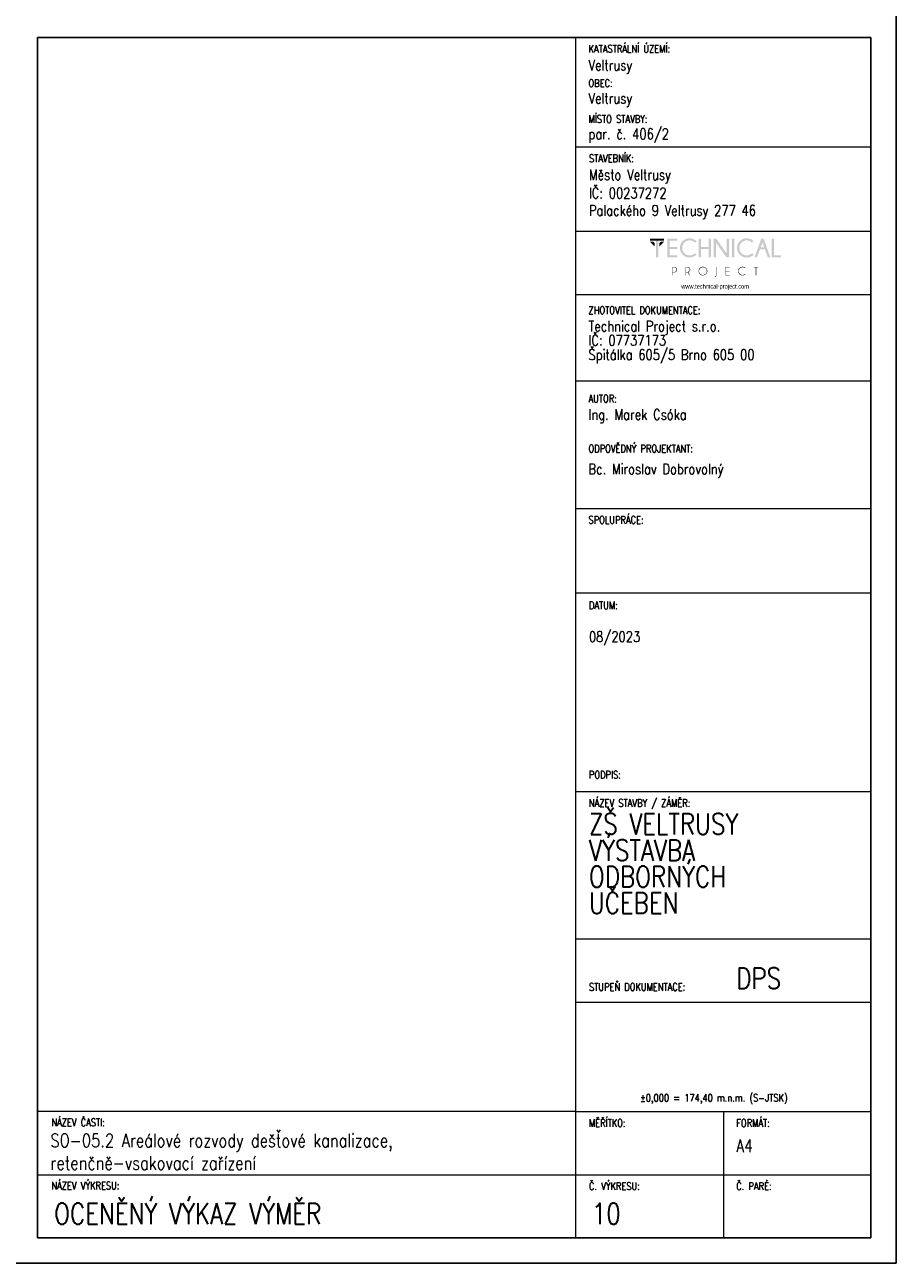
# Model space of a CAD drawing. Header units: millimetres. Extents: x -744 to 2301, y 2052 to 2943.
# Tile 27 of 31: x 2094 to 2301, y 2349 to 2643. Entities that reach past the tile are written whole.
import ezdxf

# ---------------------------------------------------------------- set-up
doc = ezdxf.new("R2010")
doc.units = ezdxf.units.MM
doc.header["$MEASUREMENT"] = 0
doc.layers.add('NETISK', color=7, linetype='Continuous', plot=False)
doc.layers.add('TP_01_Rozpiska', color=7, linetype='Continuous', lineweight=5)
doc.layers.add('Znojmoprojekt - Popisy.Znojmoprojekt', color=7, linetype='Continuous')
doc.styles.add('GENERATED_STYLE_4', font='arial.ttf')
doc.styles.add('ROMANS', font='romans.shx', dxfattribs={"width": 0.8})

# ---------------------------------------------------------------- blocks, each defined once
blk = doc.blocks.new('*U24')
for p, q in [((0, 0), (0, 297)), ((-6, 291), (-204, 291)), ((-204, 291), (-204, 6)), ((-6, 6), (-6, 291)), ((-204, 6), (-6, 6)), ((-210, 0), (0, 0))]:
    blk.add_line(p, q)
blk = doc.blocks.new('A$C01D51CA2')
at = {"layer": 'TP_01_Rozpiska'}
for points in [[(-45.09, 17.59), (-45.09, 16.91), (-40.45, 16.91), (-40.45, 17.59)], [(-45.09, 16.5), (-43.58, 14.97), (-43.58, 16.09), (-43.97, 16.5)], [(-43.15, 17.03), (-43.15, 11.39), (-42.38, 11.39), (-42.38, 17.03)], [(-40.45, 16.5), (-41.97, 14.97), (-41.97, 16.09), (-41.57, 16.5)], [(-36.03, 17.59), (-36.03, 16.91), (-38.63, 16.91), (-38.63, 14.83), (-36.03, 14.83), (-36.03, 14.15), (-38.63, 14.15), (-38.63, 12.08), (-36.03, 12.08), (-36.03, 11.39), (-39.4, 11.39), (-39.4, 17.59)], [(-28.26, 14.15), (-28.26, 11.39), (-29.05, 11.39), (-29.05, 17.59), (-28.26, 17.59), (-28.26, 14.83), (-25.73, 14.83), (-25.73, 17.59), (-24.94, 17.59), (-24.94, 11.39), (-25.73, 11.39), (-25.73, 14.15)], [(-23.29, 17.59), (-19.78, 12.64), (-19.78, 17.59), (-19, 17.59), (-19, 11.39), (-19.86, 11.39), (-23.29, 16.22), (-23.29, 11.39), (-24.07, 11.39), (-24.07, 17.59)], [(-18, 17.59), (-18, 11.39), (-17.23, 11.39), (-17.23, 17.59)], [(-4.92, 11.41), (-4.92, 17.59), (-4.14, 17.59), (-4.14, 12.08), (-1.91, 12.08), (-1.91, 11.41)], [(-18.85, 8.23), (-18.85, 8.07), (-20.1, 8.07), (-20.1, 6.92), (-18.85, 6.92), (-18.85, 6.76), (-20.1, 6.76), (-20.1, 5.6), (-18.85, 5.6), (-18.85, 5.44), (-20.25, 5.44), (-20.25, 8.23)], [(-10.06, 8.07), (-10.06, 5.44), (-10.22, 5.44), (-10.22, 8.07), (-10.93, 8.07), (-10.93, 8.23), (-9.35, 8.23), (-9.35, 8.07)]]:
    blk.add_hatch(color=256, dxfattribs=at).paths.add_polyline_path(points)
h = blk.add_hatch(color=256, dxfattribs=at)
edge = h.paths.add_edge_path()
edge.add_line((-30.26, 12.76), (-29.72, 12.28))
edge.add_spline(control_points=[(-29.72, 12.28), (-30.41, 11.65), (-31.18, 11.32), (-32.02, 11.32), (-32.02, 11.32), (-32.93, 11.32), (-33.68, 11.64), (-34.31, 12.26), (-34.31, 12.26), (-34.93, 12.89), (-35.23, 13.63), (-35.23, 14.5), (-35.23, 14.5), (-35.23, 15.35), (-34.93, 16.09), (-34.31, 16.72), (-34.31, 16.72), (-33.68, 17.36), (-32.93, 17.67), (-32.02, 17.67), (-32.02, 17.67), (-31.18, 17.67), (-30.41, 17.34), (-29.72, 16.7)], knot_values=[0, 0, 0, 0, 0.041667, 0.041667, 0.041667, 0.041767, 0.083333, 0.083333, 0.083333, 0.083433, 0.125, 0.125, 0.125, 0.1251, 0.166667, 0.166667, 0.166667, 0.166767, 0.208333, 0.208333, 0.208333, 0.208433, 1, 1, 1, 1], degree=3, periodic=0)
edge.add_line((-29.72, 16.7), (-30.26, 16.22))
edge.add_spline(control_points=[(-30.26, 16.22), (-30.82, 16.73), (-31.41, 16.98), (-32.02, 16.98), (-32.02, 16.98), (-32.68, 16.98), (-33.25, 16.73), (-33.73, 16.26), (-33.73, 16.26), (-34.21, 15.78), (-34.45, 15.19), (-34.45, 14.5), (-34.45, 14.5), (-34.45, 13.79), (-34.21, 13.22), (-33.73, 12.72), (-33.73, 12.72), (-33.25, 12.25), (-32.68, 12.02), (-32.02, 12.02), (-32.02, 12.02), (-31.41, 12.02), (-30.82, 12.26), (-30.26, 12.76)], knot_values=[0, 0, 0, 0, 0.041667, 0.041667, 0.041667, 0.041767, 0.083333, 0.083333, 0.083333, 0.083433, 0.125, 0.125, 0.125, 0.1251, 0.166667, 0.166667, 0.166667, 0.166767, 0.208333, 0.208333, 0.208333, 0.208433, 1, 1, 1, 1], degree=3, periodic=0)
h = blk.add_hatch(color=256, dxfattribs=at)
edge = h.paths.add_edge_path()
edge.add_line((-11.41, 12.76), (-10.87, 12.28))
edge.add_spline(control_points=[(-10.87, 12.28), (-11.56, 11.65), (-12.33, 11.32), (-13.17, 11.32), (-13.17, 11.32), (-14.07, 11.32), (-14.83, 11.64), (-15.45, 12.26), (-15.45, 12.26), (-16.08, 12.89), (-16.37, 13.63), (-16.37, 14.5), (-16.37, 14.5), (-16.37, 15.35), (-16.08, 16.09), (-15.45, 16.72), (-15.45, 16.72), (-14.83, 17.36), (-14.07, 17.67), (-13.17, 17.67), (-13.17, 17.67), (-12.33, 17.67), (-11.56, 17.34), (-10.87, 16.7)], knot_values=[0, 0, 0, 0, 0.041667, 0.041667, 0.041667, 0.041767, 0.083333, 0.083333, 0.083333, 0.083433, 0.125, 0.125, 0.125, 0.1251, 0.166667, 0.166667, 0.166667, 0.166767, 0.208333, 0.208333, 0.208333, 0.208433, 1, 1, 1, 1], degree=3, periodic=0)
edge.add_line((-10.87, 16.7), (-11.41, 16.22))
edge.add_spline(control_points=[(-11.41, 16.22), (-11.97, 16.73), (-12.56, 16.98), (-13.17, 16.98), (-13.17, 16.98), (-13.82, 16.98), (-14.4, 16.73), (-14.88, 16.26), (-14.88, 16.26), (-15.35, 15.78), (-15.6, 15.19), (-15.6, 14.5), (-15.6, 14.5), (-15.6, 13.79), (-15.35, 13.22), (-14.88, 12.72), (-14.88, 12.72), (-14.4, 12.25), (-13.82, 12.02), (-13.17, 12.02), (-13.17, 12.02), (-12.56, 12.02), (-11.97, 12.26), (-11.41, 12.76)], knot_values=[0, 0, 0, 0, 0.041667, 0.041667, 0.041667, 0.041767, 0.083333, 0.083333, 0.083333, 0.083433, 0.125, 0.125, 0.125, 0.1251, 0.166667, 0.166667, 0.166667, 0.166767, 0.208333, 0.208333, 0.208333, 0.208433, 1, 1, 1, 1], degree=3, periodic=0)
h = blk.add_hatch(color=256, dxfattribs=at)
h.paths.add_polyline_path([(-7.4, 14.65), (-7.99, 16.29), (-8.6, 14.65)])
h.paths.add_polyline_path([(-7.64, 17.59), (-5.41, 11.41), (-6.21, 11.41), (-7.15, 13.97), (-8.83, 13.97), (-9.78, 11.41), (-10.6, 11.41), (-8.33, 17.59)])
h = blk.add_hatch(color=256, dxfattribs=at)
edge = h.paths.add_edge_path()
edge.add_line((-37.56, 8.07), (-37.56, 6.57))
edge.add_line((-37.56, 6.57), (-37.08, 6.57))
edge.add_spline(control_points=[(-37.08, 6.57), (-36.89, 6.57), (-36.71, 6.64), (-36.56, 6.79), (-36.56, 6.79), (-36.41, 6.94), (-36.34, 7.12), (-36.34, 7.33), (-36.34, 7.33), (-36.34, 7.53), (-36.41, 7.71), (-36.56, 7.86), (-36.56, 7.86), (-36.71, 8), (-36.89, 8.07), (-37.08, 8.07)], knot_values=[0, 0, 0, 0, 0.0625, 0.0625, 0.0625, 0.0626, 0.125, 0.125, 0.125, 0.1251, 0.1875, 0.1875, 0.1875, 0.1876, 1, 1, 1, 1], degree=3, periodic=0)
edge.add_line((-37.08, 8.07), (-37.56, 8.07))
edge = h.paths.add_edge_path()
edge.add_line((-37.56, 6.41), (-37.56, 5.44))
edge.add_line((-37.56, 5.44), (-37.73, 5.44))
edge.add_line((-37.73, 5.44), (-37.73, 8.23))
edge.add_line((-37.73, 8.23), (-36.99, 8.23))
edge.add_spline(control_points=[(-36.99, 8.23), (-36.77, 8.2), (-36.59, 8.12), (-36.44, 7.97), (-36.44, 7.97), (-36.28, 7.79), (-36.18, 7.58), (-36.18, 7.33), (-36.18, 7.33), (-36.18, 7.07), (-36.28, 6.85), (-36.44, 6.67), (-36.44, 6.67), (-36.62, 6.51), (-36.84, 6.41), (-37.08, 6.41)], knot_values=[0, 0, 0, 0, 0.0625, 0.0625, 0.0625, 0.0626, 0.125, 0.125, 0.125, 0.1251, 0.1875, 0.1875, 0.1875, 0.1876, 1, 1, 1, 1], degree=3, periodic=0)
edge.add_line((-37.08, 6.41), (-37.56, 6.41))
h = blk.add_hatch(color=256, dxfattribs=at)
edge = h.paths.add_edge_path()
edge.add_line((-33.17, 8.07), (-33.17, 6.57))
edge.add_line((-33.17, 6.57), (-32.71, 6.57))
edge.add_spline(control_points=[(-32.71, 6.57), (-32.5, 6.57), (-32.32, 6.64), (-32.17, 6.79), (-32.17, 6.79), (-32.02, 6.94), (-31.96, 7.12), (-31.96, 7.33), (-31.96, 7.33), (-31.96, 7.53), (-32.02, 7.71), (-32.17, 7.86), (-32.17, 7.86), (-32.32, 8), (-32.5, 8.07), (-32.71, 8.07)], knot_values=[0, 0, 0, 0, 0.0625, 0.0625, 0.0625, 0.0626, 0.125, 0.125, 0.125, 0.1251, 0.1875, 0.1875, 0.1875, 0.1876, 1, 1, 1, 1], degree=3, periodic=0)
edge.add_line((-32.71, 8.07), (-33.17, 8.07))
edge = h.paths.add_edge_path()
edge.add_line((-32.66, 6.41), (-33.17, 6.41))
edge.add_line((-33.17, 6.41), (-33.17, 5.44))
edge.add_line((-33.17, 5.44), (-33.34, 5.44))
edge.add_line((-33.34, 5.44), (-33.34, 8.23))
edge.add_line((-33.34, 8.23), (-32.61, 8.23))
edge.add_spline(control_points=[(-32.61, 8.23), (-32.4, 8.2), (-32.22, 8.12), (-32.07, 7.97), (-32.07, 7.97), (-31.89, 7.79), (-31.79, 7.58), (-31.79, 7.33), (-31.79, 7.33), (-31.79, 7.07), (-31.89, 6.85), (-32.07, 6.69), (-32.07, 6.69), (-32.19, 6.56), (-32.33, 6.48), (-32.48, 6.44)], knot_values=[0, 0, 0, 0, 0.0625, 0.0625, 0.0625, 0.0626, 0.125, 0.125, 0.125, 0.1251, 0.1875, 0.1875, 0.1875, 0.1876, 1, 1, 1, 1], degree=3, periodic=0)
edge.add_line((-32.48, 6.44), (-31.84, 5.44))
edge.add_line((-31.84, 5.44), (-32.04, 5.44))
edge.add_line((-32.04, 5.44), (-32.66, 6.41))
h = blk.add_hatch(color=256, dxfattribs=at)
edge = h.paths.add_edge_path()
edge.add_spline(control_points=[(-27.62, 8.12), (-27.98, 8.12), (-28.27, 7.99), (-28.52, 7.74), (-28.52, 7.74), (-28.77, 7.49), (-28.9, 7.2), (-28.9, 6.84), (-28.9, 6.84), (-28.9, 6.49), (-28.77, 6.2), (-28.52, 5.95), (-28.52, 5.95), (-28.27, 5.7), (-27.98, 5.57), (-27.62, 5.57), (-27.62, 5.57), (-27.27, 5.57), (-26.98, 5.7), (-26.73, 5.95), (-26.73, 5.95), (-26.47, 6.2), (-26.35, 6.49), (-26.35, 6.84), (-26.35, 6.84), (-26.35, 7.2), (-26.47, 7.49), (-26.73, 7.74), (-26.73, 7.74), (-26.98, 7.99), (-27.27, 8.12), (-27.62, 8.12)], knot_values=[0, 0, 0, 0, 0.03125, 0.03125, 0.03125, 0.03135, 0.0625, 0.0625, 0.0625, 0.0626, 0.09375, 0.09375, 0.09375, 0.09385, 0.125, 0.125, 0.125, 0.1251, 0.15625, 0.15625, 0.15625, 0.15635, 0.1875, 0.1875, 0.1875, 0.1876, 0.21875, 0.21875, 0.21875, 0.21885, 1, 1, 1, 1], degree=3, periodic=0)
edge = h.paths.add_edge_path()
edge.add_spline(control_points=[(-26.61, 7.86), (-26.33, 7.58), (-26.19, 7.23), (-26.19, 6.84), (-26.19, 6.84), (-26.19, 6.44), (-26.33, 6.11), (-26.61, 5.83), (-26.61, 5.83), (-26.89, 5.56), (-27.22, 5.41), (-27.62, 5.41), (-27.62, 5.41), (-28.01, 5.41), (-28.36, 5.56), (-28.64, 5.83), (-28.64, 5.83), (-28.91, 6.11), (-29.05, 6.44), (-29.05, 6.84), (-29.05, 6.84), (-29.05, 7.23), (-28.91, 7.58), (-28.64, 7.86), (-28.64, 7.86), (-28.36, 8.14), (-28.01, 8.28), (-27.62, 8.28), (-27.62, 8.28), (-27.22, 8.28), (-26.89, 8.14), (-26.61, 7.86)], knot_values=[0, 0, 0, 0, 0.03125, 0.03125, 0.03125, 0.03135, 0.0625, 0.0625, 0.0625, 0.0626, 0.09375, 0.09375, 0.09375, 0.09385, 0.125, 0.125, 0.125, 0.1251, 0.15625, 0.15625, 0.15625, 0.15635, 0.1875, 0.1875, 0.1875, 0.1876, 0.21875, 0.21875, 0.21875, 0.21885, 1, 1, 1, 1], degree=3, periodic=0)
h = blk.add_hatch(color=256, dxfattribs=at)
edge = h.paths.add_edge_path()
edge.add_spline(control_points=[(-23.19, 5.39), (-23.19, 5.24), (-23.24, 5.13), (-23.34, 5.05), (-23.34, 5.05), (-23.44, 4.95), (-23.56, 4.9), (-23.69, 4.9)], knot_values=[0, 0, 0, 0, 0.125, 0.125, 0.125, 0.1251, 1, 1, 1, 1], degree=3, periodic=0)
edge.add_line((-23.69, 4.9), (-23.69, 5.05))
edge.add_spline(control_points=[(-23.69, 5.05), (-23.59, 5.05), (-23.52, 5.08), (-23.44, 5.14), (-23.44, 5.14), (-23.39, 5.21), (-23.36, 5.29), (-23.36, 5.41)], knot_values=[0, 0, 0, 0, 0.125, 0.125, 0.125, 0.1251, 1, 1, 1, 1], degree=3, periodic=0)
edge.add_line((-23.36, 5.41), (-23.36, 8.23))
edge.add_line((-23.36, 8.23), (-23.19, 8.23))
edge.add_line((-23.19, 8.23), (-23.19, 5.39))
h = blk.add_hatch(color=256, dxfattribs=at)
edge = h.paths.add_edge_path()
edge.add_line((-13.73, 5.88), (-13.61, 5.79))
edge.add_spline(control_points=[(-13.61, 5.79), (-13.87, 5.54), (-14.2, 5.41), (-14.56, 5.41), (-14.56, 5.41), (-14.96, 5.41), (-15.3, 5.56), (-15.58, 5.83), (-15.58, 5.83), (-15.86, 6.11), (-15.99, 6.44), (-15.99, 6.84), (-15.99, 6.84), (-15.99, 7.23), (-15.86, 7.58), (-15.58, 7.86), (-15.58, 7.86), (-15.3, 8.14), (-14.96, 8.27), (-14.56, 8.27), (-14.56, 8.27), (-14.2, 8.27), (-13.87, 8.15), (-13.61, 7.89)], knot_values=[0, 0, 0, 0, 0.041667, 0.041667, 0.041667, 0.041767, 0.083333, 0.083333, 0.083333, 0.083433, 0.125, 0.125, 0.125, 0.1251, 0.166667, 0.166667, 0.166667, 0.166767, 0.208333, 0.208333, 0.208333, 0.208433, 1, 1, 1, 1], degree=3, periodic=0)
edge.add_line((-13.61, 7.89), (-13.73, 7.79))
edge.add_spline(control_points=[(-13.73, 7.79), (-13.97, 8), (-14.25, 8.1), (-14.56, 8.1), (-14.56, 8.1), (-14.93, 8.1), (-15.22, 7.99), (-15.47, 7.74), (-15.47, 7.74), (-15.72, 7.49), (-15.85, 7.2), (-15.85, 6.84), (-15.85, 6.84), (-15.85, 6.49), (-15.72, 6.2), (-15.47, 5.95), (-15.47, 5.95), (-15.22, 5.7), (-14.93, 5.57), (-14.56, 5.57), (-14.56, 5.57), (-14.25, 5.57), (-13.97, 5.67), (-13.73, 5.88)], knot_values=[0, 0, 0, 0, 0.041667, 0.041667, 0.041667, 0.041767, 0.083333, 0.083333, 0.083333, 0.083433, 0.125, 0.125, 0.125, 0.1251, 0.166667, 0.166667, 0.166667, 0.166767, 0.208333, 0.208333, 0.208333, 0.208433, 1, 1, 1, 1], degree=3, periodic=0)
at = {"layer": 'Znojmoprojekt - Popisy.Znojmoprojekt', "color": 7, "linetype": 'Continuous', "lineweight": 13, "insert": (-23.61, 1.59), "char_height": 1.5, "width": 19.5072, "attachment_point": 5, "style": 'GENERATED_STYLE_4'}
blk.add_mtext('\\A1;{\\fBahnschrift Light|b0|i0|c238|p34;\\W0.75;www.technical-project.com}', dxfattribs=at)

msp = doc.modelspace()

# ---------------------------------------------------------------- linework, layer by layer
at = {"layer": 'TP_01_Rozpiska'}
for p, q in [((2224.88, 2354.81), (2224.88, 2639.81)), ((2224.88, 2613.81), (2294.98, 2613.81)), ((2224.88, 2593.81), (2294.88, 2593.81)), ((2224.88, 2578.74), (2294.88, 2578.74)), ((2224.88, 2558.29), (2294.88, 2558.29)), ((2224.88, 2527.98), (2294.88, 2527.98)), ((2224.88, 2507.98), (2294.88, 2507.98)), ((2224.88, 2460.78), (2294.98, 2460.78)), ((2224.88, 2425.78), (2294.98, 2425.78)), ((2224.88, 2384.81), (2096.98, 2384.81)), ((2096.98, 2354.81), (2096.98, 2384.81)), ((2224.88, 2384.81), (2294.98, 2384.81)), ((2259.98, 2384.81), (2259.98, 2354.81)), ((2096.98, 2369.81), (2294.98, 2369.81))]:
    msp.add_line(p, q, dxfattribs=at)
at = {"layer": 'TP_01_Rozpiska', "color": 7, "linetype": 'Continuous', "lineweight": 13}
msp.add_line((2224.88, 2410.78), (2294.98, 2410.78), dxfattribs=at)

# ---------------------------------------------------------------- block references
at = {"xscale": 0.7200000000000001, "yscale": 0.7200000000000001, "zscale": 0.7200000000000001}
msp.add_blockref('A$C01D51CA2', (2274.95, 2579.4), dxfattribs=at)
at = {"layer": 'NETISK'}
msp.add_blockref('*U24', (2300.98, 2348.81), dxfattribs=at)

# ---------------------------------------------------------------- texts
at = {"color": 7, "linetype": 'Continuous', "lineweight": 0, "char_height": 1.8, "attachment_point": 1, "style": 'ROMANS'}
for s, insert in [('\\A1;KATASTRÁLNÍ ÚZEMÍ:', (2227.88, 2638)), ('\\A1;OBEC:', (2227.88, 2629.84)), ('\\A1;MÍSTO STAVBY:', (2227.88, 2621.33)), ('\\A1;STAVEBNÍK:', (2227.98, 2612)), ('\\A1;ZHOTOVITEL DOKUMENTACE:', (2227.88, 2575.94)), ('\\A1;AUTOR:', (2227.88, 2554.96)), ('\\A1;ODPOVĚDNÝ PROJEKTANT:', (2227.88, 2543.1)), ('\\A1;SPOLUPRÁCE:', (2227.88, 2526.17)), ('\\A1;DATUM:', (2227.98, 2505.88)), ('\\A1;PODPIS:', (2227.98, 2465.66)), ('\\A1;NÁZEV STAVBY / ZÁMĚR:', (2227.98, 2458.97)), ('\\A1;STUPEŇ DOKUMENTACE:', (2227.98, 2415.3)), ('\\A1;±0,000 = 174,40 m.n.m. (S-JTSK)', (2240.12, 2388.98)), ('\\A1;NÁZEV ČASTI:', (2100.29, 2383.14)), ('\\A1;{\\Fromand|c238;MĚŘÍTKO:}', (2227.98, 2383)), ('\\A1;FORMÁT:', (2262.98, 2383)), ('\\A1;NÁZEV VÝKRESU:', (2100.29, 2368.14)), ('\\A1;{\\Fromand|c238;Č. VÝKRESU:}', (2227.98, 2368)), ('\\A1;{\\Fromand|c238;Č. PARÉ:}', (2262.98, 2368))]:
    msp.add_mtext(s, dxfattribs=dict(at, insert=insert))
at = {"color": 7, "linetype": 'Continuous', "lineweight": 25, "style": 'ROMANS'}
for s, insert, char_height, attachment_point in [('\\A1;Veltrusy', (2227.88, 2631.12), 2.5, 7), ('\\A1;Veltrusy', (2227.88, 2623.26), 2.5, 7), ('\\A1;par. č. 406/2', (2227.88, 2614.81), 2.5, 7), ('\\A1;Město Veltrusy', (2227.98, 2605.12), 2.5, 7), ('\\A1;IČ: 00237272', (2227.98, 2601.6), 2.5, 7), ('\\A1;Palackého 9 Veltrusy 277 46', (2227.98, 2596.65), 2.5, 7), ('\\A1;Ing. Marek Csóka', (2227.88, 2551.54), 2.5, 1), ('\\A1;08/2023', (2227.98, 2498.8), 2.5, 1), ('\\A1;DPS', (2262.98, 2418.96), 5, 1), ('\\A1;SO-05.2 Areálové rozvody dešťové kanalizace,\\Pretenčně-vsakovací zařízení', (2100.07, 2379.55), 3.2, 1), ('\\A1;A4', (2262.98, 2378.19), 3, 1), ('\\A1;OCENĚNÝ VÝKAZ VÝMĚR', (2100.96, 2363.08), 5, 1), ('\\A1;10', (2228.68, 2363.08), 5, 1)]:
    msp.add_mtext(s, dxfattribs=dict(at, insert=insert, char_height=char_height, attachment_point=attachment_point))
at = {"color": 7, "linetype": 'Continuous', "lineweight": 25, "char_height": 2.5, "attachment_point": 1, "style": 'ROMANS'}
for s, insert, line_spacing_factor in [('\\A1;Technical Project s.r.o.\\PIČ: 07737173\\PŠpitálka 605/5 Brno 605 00', (2227.88, 2572.52), 0.811616), ('\\A1;Bc. Miroslav Dobrovolný', (2227.88, 2538.59), 0.783211)]:
    msp.add_mtext(s, dxfattribs=dict(at, insert=insert, line_spacing_factor=line_spacing_factor))
at = {"color": 7, "linetype": 'Continuous', "lineweight": 25, "insert": (2227.98, 2455.57), "char_height": 5, "width": 48.0061, "attachment_point": 1, "line_spacing_factor": 0.75, "style": 'ROMANS'}
msp.add_mtext('\\A1;ZŠ VELTRUSY  VÝSTAVBA \\PODBORNÝCH \\PUČEBEN', dxfattribs=at)

doc.saveas('drawing.dxf')
